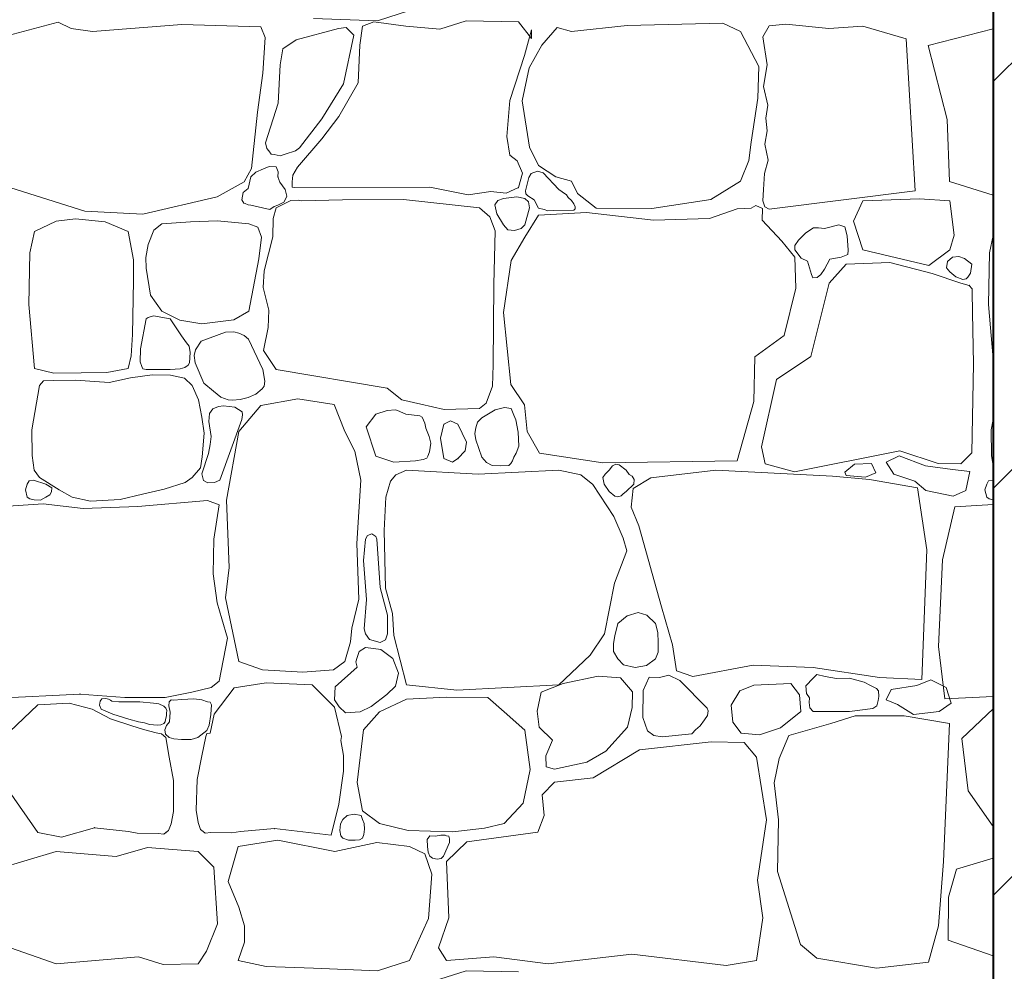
# Model space of a CAD drawing. Header units: millimetres. Extents: x 16408 to 39505, y -6861 to 26364.
# Tile 26 of 85: x 25248 to 26171, y -4457 to -3564. Entities that reach past the tile are written whole.
import ezdxf

# ---------------------------------------------------------------- set-up
doc = ezdxf.new("R2010")
doc.units = ezdxf.units.MM
doc.header["$MEASUREMENT"] = 0
doc.linetypes.add('Wipeout_Contour', pattern=[1000, 0, -1000])
doc.layers.add('_elementy3d', color=7, linetype='Continuous')
doc.layers.add('inw_schody zewnętrzne', color=7, linetype='Continuous')
doc.layers.add('_elementy3d_Nr_pióra__102', color=7, linetype='Continuous', lineweight=5, true_color=0xcccccc)
for name, color, linetype, lineweight in [('_elementy3d_Nr_pióra__2', 8, 'Continuous', 5), ('inw_schody zewnętrzne_Nr_pióra__1', 7, 'Continuous', 13), ('inw_schody zewnętrzne_Nr_pióra__27', 7, 'Continuous', 40)]:
    doc.layers.add(name, color=color, linetype=linetype, lineweight=lineweight)

# ---------------------------------------------------------------- blocks, each defined once
blk = doc.blocks.new('*X2')
at = {"layer": '_elementy3d_Nr_pióra__102', "color": 254, "linetype": 'Continuous', "lineweight": 5, "true_color": 0xcccccc}
for p, q in [((25613.33, -3555.68), (25583.36, -3565.58)), ((25583.36, -3565.58), (25523.42, -3563.11)), ((25200, -3588.7), (25283.91, -3566.82)), ((25283.91, -3566.82), (25296.05, -3572.52)), ((25296.05, -3572.52), (25316.07, -3575.49)), ((25316.07, -3575.49), (25400.03, -3568.8)), ((25400.03, -3568.8), (25474.09, -3571.03)), ((25474.09, -3571.03), (25478.05, -3580.94)), ((25546.7, -3572.52), (25507.05, -3583.25)), ((25554.13, -3571.53), (25546.7, -3572.52)), ((25561.17, -3578.95), (25554.13, -3571.53)), ((25569.49, -3570.29), (25566.76, -3588.37)), ((25579.89, -3566.33), (25569.49, -3570.29)), ((25610.11, -3570.29), (25579.89, -3566.33)), ((25641.81, -3573.26), (25610.11, -3570.29)), ((25666.58, -3565.58), (25641.81, -3573.26)), ((25715.62, -3566.33), (25666.58, -3565.58)), ((25727.75, -3581.93), (25715.62, -3566.33)), ((25721.32, -3598.03), (25728, -3574.01)), ((25728, -3574.01), (25727.75, -3581.93)), ((25752.03, -3571.78), (25737.66, -3588.12)), ((25765.4, -3575.49), (25752.03, -3571.78)), ((25817.66, -3569.8), (25765.4, -3575.49)), ((25907.32, -3567.57), (25817.66, -3569.8)), ((25923.92, -3575.49), (25907.32, -3567.57)), ((25950.91, -3570.04), (25944.9, -3580.53)), ((25966.51, -3568.49), (25950.91, -3570.04)), ((26006.89, -3572.77), (25966.51, -3568.49)), ((26038.59, -3570.29), (26006.89, -3572.77)), ((26079.15, -3582.42), (26038.59, -3570.29)), ((26100, -3588.7), (26160.86, -3572.83)), ((25478.05, -3580.94), (25475.82, -3614.38)), ((25507.05, -3583.25), (25494.69, -3591.59)), ((25551.41, -3624.53), (25561.17, -3578.95)), ((25941.01, -3608.19), (25923.92, -3575.49)), ((25944.9, -3580.53), (25948.91, -3606.56)), ((26087.76, -3725.09), (26079.15, -3582.42)), ((25494.69, -3591.59), (25492.21, -3606.7)), ((25566.76, -3588.37), (25565.28, -3623.54)), ((25737.66, -3588.12), (25725.77, -3609.67)), ((26117.67, -3658.11), (26100, -3588.7)), ((25707.69, -3640.14), (25721.32, -3598.03)), ((25492.21, -3606.7), (25490.23, -3642.61)), ((25725.77, -3609.67), (25719.09, -3640.63)), ((25940.26, -3637.91), (25941.01, -3608.19)), ((25948.91, -3606.56), (25945.63, -3627.11)), ((25475.82, -3614.38), (25470.87, -3651.03)), ((25531.35, -3657.47), (25551.41, -3624.53)), ((25565.28, -3623.54), (25547.2, -3655.24)), ((25945.63, -3627.11), (25949.64, -3644.63)), ((25933.82, -3679.27), (25940.26, -3637.91)), ((25490.23, -3642.61), (25478.24, -3680.02)), ((25704.72, -3674.07), (25707.69, -3640.14)), ((25719.09, -3640.63), (25726.02, -3683.98)), ((25949.64, -3644.63), (25947.68, -3656.75)), ((25470.87, -3651.03), (25465.22, -3704.04)), ((25547.2, -3655.24), (25531.35, -3676.05)), ((25947.68, -3656.75), (25948.82, -3668.62)), ((25510.29, -3684.47), (25531.35, -3657.47)), ((26119.98, -3716.16), (26117.67, -3658.11)), ((25707.45, -3691.41), (25704.72, -3674.07)), ((25948.82, -3668.62), (25946.61, -3681.06)), ((25478.24, -3680.02), (25479.53, -3685.34)), ((25506.44, -3687.27), (25510.29, -3684.47)), ((25531.35, -3676.05), (25508.31, -3702.8)), ((25726.02, -3683.98), (25734.44, -3701.31)), ((25931.84, -3696.61), (25933.82, -3679.27)), ((25946.61, -3681.06), (25949.97, -3696.29)), ((25479.53, -3685.34), (25481.56, -3687.44)), ((25481.56, -3687.44), (25483.81, -3690.44)), ((25483.81, -3690.44), (25486.63, -3690.98)), ((25486.63, -3690.98), (25492.15, -3692.02)), ((25492.15, -3692.02), (25496.67, -3690.66)), ((25496.67, -3690.66), (25506.44, -3687.27)), ((25714.38, -3696.85), (25707.45, -3691.41)), ((25481.65, -3702.18), (25476.44, -3704.42)), ((25488.25, -3702.3), (25481.65, -3702.18)), ((25490.34, -3707.2), (25488.25, -3702.3)), ((25508.31, -3702.8), (25503.85, -3710.33)), ((25719.58, -3708.25), (25714.38, -3696.85)), ((25734.44, -3701.31), (25750.54, -3711.96)), ((25923.92, -3715.93), (25931.84, -3696.61)), ((25949.97, -3696.29), (25946.53, -3708.65)), ((25465.22, -3704.04), (25458.48, -3716.42)), ((25464.67, -3711.96), (25462.19, -3722.8)), ((25469.34, -3707.58), (25464.67, -3711.96)), ((25476.44, -3704.42), (25469.34, -3707.58)), ((25489.98, -3711.96), (25490.34, -3707.2)), ((25491.69, -3716.89), (25489.98, -3711.96)), ((25503.85, -3710.33), (25503.31, -3716.62)), ((25715.62, -3721.87), (25719.58, -3708.25)), ((25725.37, -3712.48), (25722.25, -3724.82)), ((25727.59, -3708.75), (25725.37, -3712.48)), ((25733.63, -3706.61), (25727.59, -3708.75)), ((25738.86, -3708.21), (25733.63, -3706.61)), ((25753.41, -3723.55), (25738.86, -3708.21)), ((25750.54, -3711.96), (25765.4, -3715.93)), ((25946.53, -3708.65), (25945.47, -3723.8)), ((25308.93, -3744.12), (25219.98, -3716.16)), ((25458.48, -3716.42), (25432.97, -3730.54)), ((25496.92, -3723.85), (25491.69, -3716.89)), ((25503.31, -3716.62), (25503.24, -3721.48)), ((25503.24, -3721.48), (25505.83, -3721.87)), ((25505.83, -3721.87), (25632.65, -3721.62)), ((25632.65, -3721.62), (25668.56, -3728.56)), ((25703.98, -3727.07), (25715.62, -3721.87)), ((25765.4, -3715.93), (25771.1, -3727.57)), ((25896.18, -3733.02), (25923.92, -3715.93)), ((26160.86, -3729.01), (26119.98, -3716.16)), ((25432.97, -3730.54), (25363.17, -3746.79)), ((25457.48, -3726.62), (25456.05, -3733.26)), ((25462.19, -3722.8), (25457.48, -3726.62)), ((25498.45, -3730.06), (25496.92, -3723.85)), ((25497.25, -3732.91), (25498.45, -3730.06)), ((25668.56, -3728.56), (25689.86, -3725.59)), ((25689.86, -3725.59), (25703.98, -3727.07)), ((25714.1, -3730.71), (25701.5, -3732.03)), ((25721.57, -3732.03), (25714.1, -3730.71)), ((25722.25, -3724.82), (25722.4, -3727.86)), ((25722.4, -3727.86), (25724.32, -3729.58)), ((25724.32, -3729.58), (25730.4, -3733.27)), ((25756.49, -3725.83), (25753.41, -3723.55)), ((25760.83, -3728.58), (25756.49, -3725.83)), ((25762.34, -3731.34), (25760.83, -3728.58)), ((25771.1, -3727.57), (25788.68, -3741.19)), ((25945.47, -3723.8), (25944.9, -3734.44)), ((25950.91, -3742.18), (26087.76, -3725.09)), ((25456.05, -3733.26), (25458.02, -3736.43)), ((25458.02, -3736.43), (25459.33, -3736.85)), ((25459.33, -3736.85), (25462, -3738.2)), ((25462, -3738.2), (25464.67, -3738.46)), ((25464.67, -3738.46), (25482.46, -3742.41)), ((25482.46, -3742.41), (25486.44, -3739.52)), ((25486.44, -3739.52), (25489.98, -3738.46)), ((25502.12, -3734.07), (25488.5, -3740.94)), ((25489.98, -3738.46), (25495.51, -3735.5)), ((25495.51, -3735.5), (25497.25, -3732.91)), ((25508.99, -3733.68), (25502.12, -3734.07)), ((25512.27, -3734.25), (25508.99, -3733.68)), ((25550.66, -3733.26), (25512.27, -3734.25)), ((25607.88, -3733.02), (25550.66, -3733.26)), ((25679.21, -3740.94), (25607.88, -3733.02)), ((25696.37, -3734.07), (25693.6, -3738.05)), ((25693.6, -3738.05), (25695.36, -3746.51)), ((25701.5, -3732.03), (25696.37, -3734.07)), ((25725.16, -3735.41), (25721.57, -3732.03)), ((25726.08, -3740.81), (25725.16, -3735.41)), ((25730.4, -3733.27), (25734.3, -3741.28)), ((25765.44, -3733.98), (25762.34, -3731.34)), ((25767.66, -3737.17), (25765.44, -3733.98)), ((25768.92, -3739.85), (25767.66, -3737.17)), ((25768.96, -3741.78), (25768.92, -3739.85)), ((25840.7, -3741.68), (25896.18, -3733.02)), ((25938.18, -3738.78), (25933.76, -3741.07)), ((25944.57, -3741.48), (25938.18, -3738.78)), ((25944.9, -3734.44), (25946.61, -3740.01)), ((25946.61, -3740.01), (25950.91, -3742.18)), ((26038.59, -3734.44), (26029.99, -3753.41)), ((26091.95, -3732.41), (26038.59, -3734.44)), ((26120.33, -3734.44), (26091.95, -3732.41)), ((26124.36, -3766.63), (26120.33, -3734.44)), ((25363.17, -3746.79), (25308.93, -3744.12)), ((25488.5, -3740.94), (25485.63, -3750.89)), ((25688.75, -3749.38), (25679.21, -3740.94)), ((25693.84, -3762.37), (25688.75, -3749.38)), ((25695.36, -3746.51), (25701.5, -3756.79)), ((25721.57, -3756.79), (25726.08, -3740.81)), ((25734.44, -3747.88), (25721.57, -3768.45)), ((25734.3, -3741.28), (25739.87, -3742.45)), ((25779.52, -3745.4), (25734.44, -3747.88)), ((25739.87, -3742.45), (25743.23, -3743.79)), ((25743.23, -3743.79), (25748.13, -3743.5)), ((25748.13, -3743.5), (25767.54, -3742.95)), ((25767.54, -3742.95), (25768.96, -3741.78)), ((25842.43, -3752.58), (25779.52, -3745.4)), ((25788.68, -3741.19), (25840.7, -3741.68)), ((25920.7, -3741.93), (25894.69, -3750.85)), ((25933.76, -3741.07), (25920.7, -3741.93)), ((25944.23, -3752.58), (25944.57, -3741.48)), ((25282, -3753.44), (25261.66, -3762.98)), ((25300.24, -3751.34), (25282, -3753.44)), ((25328.02, -3754.07), (25300.24, -3751.34)), ((25349.4, -3762.98), (25328.02, -3754.07)), ((25381.17, -3755.85), (25373.72, -3761.72)), ((25408.11, -3754.07), (25381.17, -3755.85)), ((25433.37, -3753.23), (25408.11, -3754.07)), ((25462.61, -3755.85), (25433.37, -3753.23)), ((25471.32, -3759.1), (25462.61, -3755.85)), ((25485.63, -3750.89), (25485.35, -3768.02)), ((25701.5, -3756.79), (25705.55, -3761.44)), ((25718.08, -3760.18), (25721.57, -3756.79)), ((25894.69, -3750.85), (25842.43, -3752.58)), ((25962.55, -3772.15), (25944.23, -3752.58)), ((26016.12, -3756.79), (26002.68, -3760.26)), ((26021.69, -3758.68), (26016.12, -3756.79)), ((26023.9, -3767.03), (26021.69, -3758.68)), ((26029.99, -3753.41), (26038.59, -3780.45)), ((25261.66, -3762.98), (25257.36, -3783.11)), ((25354.65, -3789.71), (25349.4, -3762.98)), ((25373.72, -3761.72), (25368.17, -3775.35)), ((25474.46, -3768.32), (25471.32, -3759.1)), ((25485.35, -3768.02), (25477.16, -3800.14)), ((25692.52, -3812.85), (25693.84, -3762.37)), ((25705.55, -3761.44), (25712.04, -3762.11)), ((25712.04, -3762.11), (25718.08, -3760.18)), ((25985.09, -3764.41), (25978.38, -3771.12)), ((25992.38, -3759.82), (25985.09, -3764.41)), ((25997.05, -3759.74), (25992.38, -3759.82)), ((26002.68, -3760.26), (25997.05, -3759.74)), ((26024.8, -3780.62), (26023.9, -3767.03)), ((26120.33, -3780.45), (26124.36, -3766.63)), ((26160.86, -3766.74), (26157.36, -3783.11)), ((25368.17, -3775.35), (25366.07, -3787.4)), ((25472.05, -3788.87), (25474.46, -3768.32)), ((25721.57, -3768.45), (25708.68, -3790.23)), ((25974.94, -3787.26), (25962.55, -3772.15)), ((25978.38, -3771.12), (25974.92, -3776.29)), ((25974.92, -3776.29), (25974.94, -3780.45)), ((25257.36, -3783.11), (25256.42, -3831.64)), ((25974.94, -3780.45), (25980.84, -3788.07)), ((26018.31, -3787.33), (26024.55, -3784.71)), ((26024.55, -3784.71), (26024.8, -3780.62)), ((26038.59, -3780.45), (26100.51, -3795.15)), ((26100.51, -3795.15), (26120.33, -3780.45)), ((26157.36, -3783.11), (26156.42, -3831.64)), ((25354.44, -3809.52), (25354.65, -3789.71)), ((25366.07, -3787.4), (25366.28, -3797.57)), ((25462.61, -3837.84), (25472.05, -3788.87)), ((25708.68, -3790.23), (25701.5, -3839.02)), ((25975.93, -3816.24), (25974.94, -3787.26)), ((25980.84, -3788.07), (25986.81, -3791.1)), ((25986.81, -3791.1), (25990.54, -3803.36)), ((26002.78, -3798.47), (26007.69, -3789.13)), ((26022.99, -3793.7), (26007.14, -3811.53)), ((26007.69, -3789.13), (26018.31, -3787.33)), ((26064.1, -3792.21), (26022.99, -3793.7)), ((26103.73, -3802.37), (26064.1, -3792.21)), ((26117.22, -3797.21), (26118.21, -3791.36)), ((26118.21, -3791.36), (26122.63, -3787.35)), ((26122.63, -3787.35), (26128.63, -3786.63)), ((26128.63, -3786.63), (26134.16, -3788.56)), ((26134.16, -3788.56), (26140.8, -3793.66)), ((26140.8, -3793.66), (26139.66, -3802.21)), ((25366.28, -3797.57), (25370.37, -3822.73)), ((25477.16, -3800.14), (25476.12, -3815.77)), ((25990.54, -3803.36), (25991.89, -3806.65)), ((25995.82, -3806.16), (25999.26, -3803.46)), ((25999.26, -3803.46), (26002.78, -3798.47)), ((26130.48, -3811.53), (26103.73, -3802.37)), ((26120.33, -3801), (26117.22, -3797.21)), ((26125.83, -3805.64), (26120.33, -3801)), ((26139.66, -3802.21), (26137.09, -3805.95)), ((25353.7, -3859.74), (25354.44, -3809.52)), ((25691.77, -3888.18), (25692.52, -3812.85)), ((26007.14, -3811.53), (25989.8, -3880.38)), ((25991.89, -3806.65), (25995.82, -3806.16)), ((26132.5, -3808.03), (26125.83, -3805.64)), ((26138.52, -3813.77), (26130.48, -3811.53)), ((26135.51, -3807.67), (26132.5, -3808.03)), ((26137.09, -3805.95), (26135.51, -3807.67)), ((26141.06, -3816.8), (26138.52, -3813.77)), ((25370.37, -3822.73), (25381.17, -3837.84)), ((25476.12, -3815.77), (25481.56, -3836.79)), ((25964.78, -3860.57), (25975.93, -3816.24)), ((26141.13, -3819.21), (26141.06, -3816.8)), ((26141.38, -3839.52), (26141.13, -3819.21)), ((25256.42, -3831.64), (25261.66, -3891.81)), ((26156.42, -3831.64), (26160.86, -3882.59)), ((25381.17, -3837.84), (25398.04, -3846.42)), ((25448.57, -3846.11), (25462.61, -3837.84)), ((25481.56, -3836.79), (25480.73, -3853.15)), ((25701.5, -3839.02), (25708.44, -3906.64)), ((26142.37, -3887.32), (26141.38, -3839.52)), ((25366.28, -3844.97), (25360.96, -3873.36)), ((25368.16, -3843.72), (25366.28, -3844.97)), ((25373.28, -3842.29), (25368.16, -3843.72)), ((25388.91, -3844.97), (25373.28, -3842.29)), ((25399.53, -3861.04), (25388.91, -3844.97)), ((25398.04, -3846.42), (25418.49, -3849.67)), ((25418.49, -3849.67), (25448.57, -3846.11)), ((25352.23, -3879.76), (25353.7, -3859.74)), ((25440.94, -3857.6), (25417.91, -3866.02)), ((25448.52, -3857.27), (25440.94, -3857.6)), ((25453.31, -3858.44), (25448.52, -3857.27)), ((25458.36, -3860.65), (25453.31, -3858.44)), ((25480.73, -3853.15), (25476.36, -3874.69)), ((25404.13, -3867.46), (25399.53, -3861.04)), ((25406.87, -3870.63), (25404.13, -3867.46)), ((25417.91, -3866.02), (25412.58, -3874.1)), ((25462.49, -3864.04), (25458.36, -3860.65)), ((25475.99, -3892.64), (25462.49, -3864.04)), ((25937.29, -3880.88), (25964.78, -3860.57)), ((25360.96, -3873.36), (25360.82, -3885.51)), ((25407.78, -3876.62), (25406.87, -3870.63)), ((25407, -3886.42), (25407.78, -3876.62)), ((25412.58, -3874.1), (25411.38, -3879.54)), ((25476.36, -3874.69), (25488.5, -3892.52)), ((25349.4, -3891.81), (25352.23, -3879.76)), ((25360.82, -3885.51), (25362.34, -3889.72)), ((25405.78, -3888.42), (25407, -3886.42)), ((25411.38, -3879.54), (25412.34, -3886.21)), ((25412.34, -3886.21), (25420.63, -3905.4)), ((25691.3, -3908.34), (25691.77, -3888.18)), ((25936.3, -3922.74), (25937.29, -3880.88)), ((25989.8, -3880.38), (25957.6, -3901.93)), ((26140.88, -3970.79), (26142.37, -3887.32)), ((25261.66, -3891.81), (25279.9, -3895.9)), ((25279.9, -3895.9), (25305.38, -3895.59)), ((25305.38, -3895.59), (25329.49, -3895.48)), ((25329.49, -3895.48), (25349.4, -3891.81)), ((25362.34, -3889.72), (25363.34, -3892.11)), ((25363.34, -3892.11), (25366.28, -3892.64)), ((25366.28, -3892.64), (25388.91, -3892.64)), ((25388.91, -3892.64), (25398.23, -3891.85)), ((25398.23, -3891.85), (25402.57, -3890.76)), ((25402.57, -3890.76), (25405.78, -3888.42)), ((25477.75, -3903.54), (25475.99, -3892.64)), ((25488.5, -3892.52), (25592.51, -3910.22)), ((25270.15, -3903.34), (25266.38, -3907.54)), ((25279.17, -3903.03), (25270.15, -3903.34)), ((25300.03, -3902.72), (25279.17, -3903.03)), ((25331.79, -3904.71), (25300.03, -3902.72)), ((25351.81, -3900.3), (25331.79, -3904.71)), ((25372.15, -3897.47), (25351.81, -3900.3)), ((25389.24, -3897.79), (25372.15, -3897.47)), ((25402.45, -3900.72), (25389.24, -3897.79)), ((25409.58, -3907.54), (25402.45, -3900.72)), ((25420.63, -3905.4), (25429.45, -3913.02)), ((25477.11, -3908.23), (25477.75, -3903.54)), ((25708.44, -3906.64), (25721.32, -3925.71)), ((25957.6, -3901.93), (25943.48, -3965.09)), ((25266.38, -3907.54), (25259.15, -3949.36)), ((25415.45, -3921.17), (25409.58, -3907.54)), ((25429.45, -3913.02), (25436.38, -3918.42)), ((25462.23, -3918.88), (25469.37, -3915.76)), ((25469.37, -3915.76), (25475.37, -3910.85)), ((25475.37, -3910.85), (25477.11, -3908.23)), ((25592.51, -3910.22), (25606.26, -3921.14)), ((25685.27, -3924.06), (25691.3, -3908.34)), ((25418.8, -3937.2), (25415.45, -3921.17)), ((25436.38, -3918.42), (25443.19, -3920.94)), ((25443.19, -3920.94), (25447.38, -3921.25)), ((25447.38, -3921.25), (25454.63, -3920.69)), ((25454.63, -3920.69), (25462.23, -3918.88)), ((25508.56, -3920.01), (25473.88, -3926.45)), ((25542.74, -3925.46), (25508.56, -3920.01)), ((25606.26, -3921.14), (25624.06, -3925.29)), ((25679.21, -3929.18), (25685.27, -3924.06)), ((25920.7, -3978.22), (25936.3, -3922.74)), ((25425.92, -3933.9), (25425.24, -3941.56)), ((25429, -3929.58), (25425.92, -3933.9)), ((25434.31, -3927.44), (25429, -3929.58)), ((25439.05, -3926.82), (25434.31, -3927.44)), ((25449.63, -3927.96), (25439.05, -3926.82)), ((25456.4, -3932.44), (25449.63, -3927.96)), ((25473.88, -3926.45), (25453.33, -3950.73)), ((25456.66, -3935.26), (25456.4, -3932.44)), ((25552.89, -3950.73), (25542.74, -3925.46)), ((25592.45, -3931), (25581.87, -3934.63)), ((25600.45, -3930.42), (25592.45, -3931)), ((25602.17, -3931.2), (25600.45, -3930.42)), ((25610.11, -3934.63), (25602.17, -3931.2)), ((25624.06, -3925.29), (25646.09, -3930.28)), ((25646.09, -3930.28), (25679.21, -3929.18)), ((25693.94, -3930.38), (25681.19, -3937.85)), ((25702.65, -3928.42), (25693.94, -3930.38)), ((25708.88, -3929.28), (25702.65, -3928.42)), ((25711.41, -3935.37), (25708.88, -3929.28)), ((25721.32, -3925.71), (25723.79, -3950.73)), ((25420.69, -3952.4), (25418.8, -3937.2)), ((25425.24, -3941.56), (25427.53, -3955.58)), ((25435.49, -3996.55), (25456.26, -3939.5)), ((25456.26, -3939.5), (25456.66, -3935.26)), ((25581.87, -3934.63), (25572.71, -3946.27)), ((25623.04, -3936.13), (25610.11, -3934.63)), ((25625.46, -3937.35), (25623.04, -3936.13)), ((25627.83, -3942.83), (25625.46, -3937.35)), ((25628.68, -3947.51), (25627.83, -3942.83)), ((25651.86, -3940.8), (25645.77, -3944.04)), ((25658.9, -3944.04), (25651.86, -3940.8)), ((25677.14, -3942.11), (25675.56, -3947.47)), ((25681.19, -3937.85), (25677.14, -3942.11)), ((25713.19, -3940), (25711.41, -3935.37)), ((25715.29, -3951.3), (25713.19, -3940)), ((26160.86, -3939.46), (26159.15, -3949.36)), ((25259.15, -3949.36), (25259.46, -3973.16)), ((25419.11, -3974.52), (25420.69, -3952.4)), ((25453.33, -3950.73), (25441.69, -4015.12)), ((25562.06, -3969.3), (25552.89, -3950.73)), ((25572.71, -3946.27), (25581.87, -3974.01)), ((25631.8, -3955.61), (25628.68, -3947.51)), ((25645.77, -3944.04), (25642.55, -3957.17)), ((25666.83, -3960.88), (25658.9, -3944.04)), ((25675.56, -3947.47), (25674.79, -3952.74)), ((25674.79, -3952.74), (25675.74, -3958.65)), ((25715.87, -3964.61), (25715.29, -3951.3)), ((25723.79, -3950.73), (25735.43, -3971.04)), ((26159.15, -3949.36), (26159.46, -3973.16)), ((25427.53, -3955.58), (25426.39, -3963.03)), ((25633.39, -3961.62), (25631.8, -3955.61)), ((25632.09, -3970.02), (25633.39, -3961.62)), ((25642.55, -3957.17), (25645.77, -3976.24)), ((25665.59, -3968.81), (25666.83, -3960.88)), ((25675.74, -3958.65), (25681.19, -3975)), ((25426.39, -3963.03), (25424.82, -3971.58)), ((25567.75, -3996.55), (25562.06, -3969.3)), ((25630.66, -3974.01), (25632.09, -3970.02)), ((25658.9, -3976.24), (25665.59, -3968.81)), ((25711.41, -3975), (25713.62, -3971.17)), ((25713.62, -3971.17), (25715.87, -3964.61)), ((25735.43, -3971.04), (25794.63, -3980.2)), ((25943.48, -3965.09), (25947.2, -3981.19)), ((25974.44, -3988.62), (26073.51, -3968.81)), ((26073.51, -3968.81), (26109.18, -3980.69)), ((26130.48, -3981.19), (26140.88, -3970.79)), ((25259.46, -3973.16), (25261.45, -3987.1)), ((25417.54, -3985.01), (25419.11, -3974.52)), ((25424.82, -3971.58), (25418.69, -3990.43)), ((25581.87, -3974.01), (25598.71, -3979.7)), ((25598.71, -3979.7), (25619.02, -3978.47)), ((25619.02, -3978.47), (25626.15, -3977.2)), ((25626.15, -3977.2), (25629.65, -3975.86)), ((25629.65, -3975.86), (25630.66, -3974.01)), ((25645.77, -3976.24), (25653.62, -3979.51)), ((25653.62, -3979.51), (25658.9, -3976.24)), ((25681.19, -3975), (25685.8, -3979.98)), ((25685.8, -3979.98), (25691.07, -3982.8)), ((25708.4, -3980.7), (25710.17, -3978.3)), ((25710.17, -3978.3), (25711.41, -3975)), ((25794.63, -3980.2), (25920.7, -3978.22)), ((26072.61, -3973.54), (26060.54, -3979.72)), ((26060.54, -3979.72), (26067.6, -3990.91)), ((26097.34, -3982.96), (26072.61, -3973.54)), ((26159.46, -3973.16), (26160.86, -3982.95)), ((25261.45, -3987.1), (25266.38, -3994.02)), ((25409.58, -3994.02), (25417.54, -3985.01)), ((25610.6, -3987.13), (25600.7, -3991.59)), ((25677.97, -3990.85), (25610.6, -3987.13)), ((25753.41, -3987.13), (25677.97, -3990.85)), ((25691.07, -3982.8), (25698.49, -3982.9)), ((25698.49, -3982.9), (25706.72, -3982.71)), ((25706.72, -3982.71), (25708.4, -3980.7)), ((25774.07, -3991.59), (25753.41, -3987.13)), ((25800.57, -3987.13), (25796.97, -3990.8)), ((25803.9, -3982.89), (25800.57, -3987.13)), ((25807.05, -3981.54), (25803.9, -3982.89)), ((25810.23, -3982.18), (25807.05, -3981.54)), ((25816.67, -3987.13), (25810.23, -3982.18)), ((25819.43, -3991.05), (25816.67, -3987.13)), ((25900.88, -3987.13), (25839.71, -3994.32)), ((26010.11, -3992.58), (25900.88, -3987.13)), ((25947.2, -3981.19), (25974.44, -3988.62)), ((26021.68, -3988.85), (26030.81, -3981.49)), ((26023.15, -3992.09), (26021.68, -3988.85)), ((26030.81, -3981.49), (26046.7, -3980.9)), ((26050.83, -3989.73), (26041.11, -3993.56)), ((26046.7, -3980.9), (26050.83, -3989.73)), ((26122.65, -3986.49), (26097.34, -3982.96)), ((26109.18, -3980.69), (26130.48, -3981.19)), ((26139.14, -3988.26), (26122.65, -3986.49)), ((26135.31, -4006.22), (26139.14, -3988.26)), ((25256.56, -3997.1), (25254.87, -4000.14)), ((25260.63, -3996.43), (25256.56, -3997.1)), ((25272.28, -4000.14), (25260.63, -3996.43)), ((25266.38, -3994.02), (25284.72, -4005.55)), ((25383.47, -4005.03), (25402.97, -3998.74)), ((25402.97, -3998.74), (25409.58, -3994.02)), ((25418.69, -3990.43), (25420.08, -3996.8)), ((25420.08, -3996.8), (25424.35, -3999.1)), ((25424.35, -3999.1), (25430.5, -3998.78)), ((25430.5, -3998.78), (25435.49, -3996.55)), ((25564.04, -4055.74), (25567.75, -3996.55)), ((25595.49, -3997.54), (25591.28, -4012.4)), ((25600.7, -3991.59), (25595.49, -3997.54)), ((25785.46, -4000.51), (25774.07, -3991.59)), ((25796.97, -3990.8), (25794.88, -3994.07)), ((25794.88, -3994.07), (25795.99, -4000.31)), ((25822.37, -3992.58), (25819.43, -3991.05)), ((25824.27, -3995.76), (25822.37, -3992.58)), ((25839.71, -3994.32), (25823.11, -4004.22)), ((25823.73, -4000.06), (25824.27, -3995.76)), ((26045.03, -3995.8), (26010.11, -3992.58)), ((26041.11, -3993.56), (26023.15, -3992.09)), ((26089.81, -4003.68), (26045.03, -3995.8)), ((26067.6, -3990.91), (26087.33, -3997.39)), ((26087.33, -3997.39), (26097.63, -4006.22)), ((26156.56, -3997.1), (26154.87, -4000.14)), ((26160.63, -3996.43), (26156.56, -3997.1)), ((26160.86, -3996.51), (26160.63, -3996.43)), ((25254.87, -4000.14), (25253.23, -4005.66)), ((25253.23, -4005.66), (25254.87, -4012.26)), ((25277.92, -4003.77), (25272.28, -4000.14)), ((25275.98, -4010.15), (25277.62, -4007.42)), ((25277.62, -4007.42), (25277.92, -4003.77)), ((25284.72, -4005.55), (25296.99, -4012.26)), ((25362.93, -4009.54), (25383.47, -4005.03)), ((25805.03, -4030.48), (25785.46, -4000.51)), ((25795.99, -4000.31), (25800.57, -4006.95)), ((25800.57, -4006.95), (25806.15, -4011.36)), ((25813.98, -4009.2), (25816.67, -4006.95)), ((25816.67, -4006.95), (25823.73, -4000.06)), ((25823.11, -4004.22), (25821.38, -4021.81)), ((26098.77, -4061.94), (26089.81, -4003.68)), ((26097.63, -4006.22), (26123.54, -4011.52)), ((26123.54, -4011.52), (26135.31, -4006.22)), ((26154.87, -4000.14), (26153.23, -4005.66)), ((26153.23, -4005.66), (26154.87, -4012.26)), ((25254.87, -4012.26), (25257.29, -4014.03)), ((25257.29, -4014.03), (25261.3, -4014.94)), ((25261.3, -4014.94), (25267.24, -4015.24)), ((25267.24, -4015.24), (25272.28, -4012.26)), ((25272.28, -4012.26), (25275.98, -4010.15)), ((25296.99, -4012.26), (25314.08, -4016.24)), ((25314.08, -4016.24), (25341.96, -4014.67)), ((25341.96, -4014.67), (25362.93, -4009.54)), ((25423.95, -4015.63), (25358.75, -4021.29)), ((25434.87, -4019.71), (25423.95, -4015.63)), ((25441.69, -4015.12), (25444.16, -4078.28)), ((25591.28, -4012.4), (25589.55, -4043.61)), ((25806.15, -4011.36), (25809, -4012.2)), ((25809, -4012.2), (25811.94, -4011.31)), ((25811.94, -4011.31), (25813.98, -4009.2)), ((26154.87, -4012.26), (26157.29, -4014.03)), ((26157.29, -4014.03), (26160.86, -4014.84)), ((25269.88, -4018.79), (25225.08, -4021.54)), ((25307.23, -4022.96), (25269.88, -4018.79)), ((25358.75, -4021.29), (25307.23, -4022.96)), ((25429.79, -4051.81), (25434.87, -4019.71)), ((25821.38, -4021.81), (25828.41, -4039.38)), ((26125.08, -4021.54), (26113.43, -4071.27)), ((26160.86, -4019.35), (26125.08, -4021.54)), ((25813.7, -4050.79), (25805.03, -4030.48)), ((25589.55, -4043.61), (25590.79, -4097.85)), ((25828.41, -4039.38), (25849.86, -4115.18)), ((25429.29, -4084.32), (25429.79, -4051.81)), ((25572.24, -4051.81), (25570.39, -4071.94)), ((25574.1, -4048.29), (25572.24, -4051.81)), ((25578.04, -4046.86), (25574.1, -4048.29)), ((25581.82, -4049.37), (25578.04, -4046.86)), ((25582.86, -4051.81), (25581.82, -4049.37)), ((25586.04, -4097.2), (25582.86, -4051.81)), ((25817.17, -4062.68), (25813.7, -4050.79)), ((25566.02, -4108.25), (25564.04, -4055.74)), ((25805.77, -4093.14), (25817.17, -4062.68)), ((26094.08, -4183.54), (26098.77, -4061.94)), ((25570.39, -4071.94), (25573.13, -4108.46)), ((26113.43, -4071.27), (26109.54, -4152.69)), ((25444.16, -4078.28), (25440.7, -4106.76)), ((25433.12, -4111.5), (25429.29, -4084.32)), ((25592.84, -4123.26), (25586.04, -4097.2)), ((25590.79, -4097.85), (25597.48, -4121.62)), ((25796.36, -4140.7), (25805.77, -4093.14)), ((25440.7, -4106.76), (25453.33, -4166.7)), ((25559.33, -4135.25), (25566.02, -4108.25)), ((25573.13, -4108.46), (25570.96, -4136.06)), ((25437.29, -4126.68), (25433.12, -4111.5)), ((25849.86, -4115.18), (25860.26, -4150.85)), ((25442.63, -4144.69), (25437.29, -4126.68)), ((25592.67, -4140.7), (25592.84, -4123.26)), ((25597.48, -4121.62), (25598.71, -4142.18)), ((25817.64, -4123.69), (25808.87, -4130.85)), ((25827.86, -4120.76), (25817.64, -4123.69)), ((25836.11, -4123.25), (25827.86, -4120.76)), ((25844.09, -4130.85), (25836.11, -4123.25)), ((25558.09, -4148.13), (25559.33, -4135.25)), ((25570.96, -4136.06), (25572.24, -4140.7)), ((25808.87, -4130.85), (25806.08, -4142.54)), ((25846.41, -4139.45), (25844.09, -4130.85)), ((25434.87, -4185.04), (25442.63, -4144.69)), ((25572.24, -4140.7), (25575.93, -4145.83)), ((25575.93, -4145.83), (25585.87, -4148.92)), ((25585.87, -4148.92), (25590.96, -4146.29)), ((25590.96, -4146.29), (25592.67, -4140.7)), ((25598.71, -4142.18), (25610.6, -4188.5)), ((25782.99, -4160.76), (25796.36, -4140.7)), ((25806.08, -4142.54), (25804.9, -4149.79)), ((25846.67, -4148.83), (25846.41, -4139.45)), ((25552.89, -4166.7), (25558.09, -4148.13)), ((25572.24, -4153.42), (25566.19, -4157.36)), ((25579.64, -4154.32), (25572.24, -4153.42)), ((25586.64, -4155.43), (25579.64, -4154.32)), ((25597.65, -4163.73), (25586.64, -4155.43)), ((25804.9, -4149.79), (25804.81, -4157.25)), ((25846.71, -4157.82), (25846.67, -4148.83)), ((25860.26, -4150.85), (25863.73, -4175.37)), ((26109.54, -4152.69), (26115.51, -4201.71)), ((25564.36, -4162.77), (25562.98, -4166.98)), ((25566.19, -4157.36), (25564.36, -4162.77)), ((25603.05, -4177.72), (25597.65, -4163.73)), ((25753.41, -4188.5), (25782.99, -4160.76)), ((25804.81, -4157.25), (25808.87, -4163.98)), ((25808.87, -4163.98), (25814.11, -4169.61)), ((25835.89, -4170.3), (25844.09, -4163.98)), ((25844.09, -4163.98), (25846.71, -4157.82)), ((25453.33, -4166.7), (25475.62, -4174.38)), ((25475.62, -4174.38), (25513.26, -4176.61)), ((25513.26, -4176.61), (25542, -4174.38)), ((25542, -4174.38), (25552.89, -4166.7)), ((25564.36, -4171.93), (25543.61, -4190.35)), ((25562.98, -4166.98), (25564.36, -4171.93)), ((25814.11, -4169.61), (25825.24, -4172.35)), ((25825.24, -4172.35), (25835.89, -4170.3)), ((25879.33, -4180.57), (25935.81, -4170.17)), ((25935.81, -4170.17), (25992.03, -4172.15)), ((25992.03, -4172.15), (26054.2, -4181.56)), ((25600.2, -4189.81), (25603.05, -4177.72)), ((25790.42, -4180.32), (25757.48, -4187.26)), ((25811.47, -4182.06), (25790.42, -4180.32)), ((25822.62, -4194.94), (25811.47, -4182.06)), ((25838.24, -4181.3), (25832.66, -4193.7)), ((25847.93, -4181.65), (25838.24, -4181.3)), ((25856.58, -4179.43), (25847.93, -4181.65)), ((25866.95, -4184.53), (25856.58, -4179.43)), ((25863.73, -4175.37), (25879.33, -4180.57)), ((25992.03, -4182.31), (25985.1, -4189.46)), ((25995.57, -4178.93), (25992.03, -4182.31)), ((26003.4, -4180.75), (25995.57, -4178.93)), ((26014.09, -4182.52), (26003.4, -4180.75)), ((26026.21, -4182.31), (26014.09, -4182.52)), ((26039.93, -4185.93), (26026.21, -4182.31)), ((26054.2, -4181.56), (26094.08, -4183.54)), ((25409.11, -4195.38), (25427.29, -4191.04)), ((25427.29, -4191.04), (25434.87, -4185.04)), ((25430.2, -4215.92), (25449.12, -4191.22)), ((25449.12, -4191.22), (25479.09, -4186.52)), ((25479.09, -4186.52), (25522.18, -4188.5)), ((25522.18, -4188.5), (25543.16, -4209.53)), ((25543.61, -4190.35), (25543, -4202.55)), ((25592.23, -4197.6), (25600.2, -4189.81)), ((25610.6, -4188.5), (25657.91, -4193.45)), ((25657.91, -4193.45), (25753.41, -4188.5)), ((25757.48, -4187.26), (25736.92, -4195.43)), ((25892.71, -4210.29), (25866.95, -4184.53)), ((25936.3, -4188.74), (25923.42, -4194.19)), ((25970.98, -4187.26), (25936.3, -4188.74)), ((25979.15, -4197.91), (25970.98, -4187.26)), ((25985.1, -4189.46), (25985.71, -4196.57)), ((26045.82, -4189.18), (26039.93, -4185.93)), ((26051.39, -4191.94), (26045.82, -4189.18)), ((26053.48, -4194.25), (26051.39, -4191.94)), ((26060.56, -4202.56), (26065.26, -4192.81)), ((26065.26, -4192.81), (26089.45, -4189.2)), ((26089.45, -4189.2), (26102.45, -4183.78)), ((26102.45, -4183.78), (26116.89, -4191.01)), ((26116.89, -4191.01), (26121.59, -4205.81)), ((25215.51, -4201.71), (25304.23, -4197.21)), ((25304.23, -4197.21), (25346.38, -4200.38)), ((25324.98, -4201.72), (25323.24, -4203.75)), ((25328.59, -4201.39), (25324.98, -4201.72)), ((25331.17, -4201.89), (25328.59, -4201.39)), ((25333.12, -4202.8), (25331.17, -4201.89)), ((25346.38, -4200.38), (25384.1, -4200.38)), ((25384.1, -4200.38), (25409.11, -4195.38)), ((25411.19, -4201.78), (25400.03, -4202.31)), ((25418.5, -4202.49), (25411.19, -4201.78)), ((25577.56, -4208.88), (25592.23, -4197.6)), ((25610.6, -4202.12), (25585.34, -4213.76)), ((25648.25, -4200.14), (25610.6, -4202.12)), ((25686.89, -4200.39), (25648.25, -4200.14)), ((25702.24, -4213.76), (25686.89, -4200.39)), ((25736.92, -4195.43), (25733.19, -4213.37)), ((25822.37, -4209.8), (25822.62, -4194.94)), ((25832.66, -4193.7), (25832.28, -4219.21)), ((25923.42, -4194.19), (25915.11, -4207.59)), ((25980.52, -4213.49), (25979.15, -4197.91)), ((25985.71, -4196.57), (25988.58, -4200.75)), ((25988.58, -4200.75), (25988.46, -4205.11)), ((26053.04, -4203.34), (26053.54, -4199.38)), ((26053.54, -4199.38), (26053.48, -4194.25)), ((26115.51, -4201.71), (26160.86, -4199.41)), ((25264.91, -4207.19), (25231.63, -4238.88)), ((25294.07, -4205.59), (25264.91, -4207.19)), ((25315.86, -4211.47), (25294.07, -4205.59)), ((25323.24, -4203.75), (25322.59, -4207.68)), ((25322.59, -4207.68), (25324.28, -4211.47)), ((25334.18, -4203.98), (25333.12, -4202.8)), ((25340.64, -4204.51), (25334.18, -4203.98)), ((25360.53, -4204.44), (25340.64, -4204.51)), ((25373.3, -4205.61), (25360.53, -4204.44)), ((25378.35, -4206.43), (25373.3, -4205.61)), ((25382.91, -4208.61), (25378.35, -4206.43)), ((25384.75, -4210.27), (25382.91, -4208.61)), ((25385.87, -4212.49), (25384.75, -4210.27)), ((25387.99, -4204.44), (25387.75, -4208.2)), ((25387.75, -4208.2), (25388.91, -4214.28)), ((25389.83, -4202.65), (25387.99, -4204.44)), ((25392.06, -4202.86), (25389.83, -4202.65)), ((25400.03, -4202.31), (25392.06, -4202.86)), ((25423.97, -4204.44), (25418.5, -4202.49)), ((25426.39, -4204.76), (25423.97, -4204.44)), ((25427.6, -4207.44), (25426.39, -4204.76)), ((25427.2, -4216.43), (25427.6, -4207.44)), ((25543, -4202.55), (25547.31, -4209.15)), ((25543.16, -4209.53), (25549.57, -4236.92)), ((25547.31, -4209.15), (25553.27, -4214.84)), ((25567.01, -4213.76), (25577.56, -4208.88)), ((25818.06, -4228.2), (25822.37, -4209.8)), ((25893.68, -4212.9), (25892.71, -4210.29)), ((25915.11, -4207.59), (25916.73, -4223.67)), ((25988.46, -4205.11), (25989.02, -4210.18)), ((25989.02, -4210.18), (25992.03, -4213.51)), ((26026.21, -4213.51), (26047.97, -4210.84)), ((26047.97, -4210.84), (26051.88, -4208.19)), ((26051.88, -4208.19), (26053.04, -4203.34)), ((26071.04, -4206.89), (26060.56, -4202.56)), ((26086.2, -4216.28), (26071.04, -4206.89)), ((26121.59, -4205.81), (26110.39, -4213.39)), ((26160.86, -4211.04), (26131.63, -4238.88)), ((25333, -4220.3), (25315.86, -4211.47)), ((25324.28, -4211.47), (25335.04, -4215.96)), ((25353, -4227.13), (25333, -4220.3)), ((25335.04, -4215.96), (25350.07, -4220.81)), ((25384.69, -4221.03), (25385.36, -4217.65)), ((25385.36, -4217.65), (25385.61, -4215.03)), ((25385.61, -4215.03), (25385.87, -4212.49)), ((25388.91, -4214.28), (25388.28, -4223.25)), ((25425.63, -4226.38), (25427.2, -4216.43)), ((25426.43, -4233.78), (25430.2, -4215.92)), ((25553.27, -4214.84), (25567.01, -4213.76)), ((25585.34, -4213.76), (25570.23, -4230.85)), ((25721.56, -4231.1), (25702.24, -4213.76)), ((25733.19, -4213.37), (25735.19, -4228.37)), ((25832.28, -4219.21), (25836.8, -4231.72)), ((25890.18, -4221.33), (25893.07, -4217.14)), ((25893.07, -4217.14), (25893.68, -4212.9)), ((25961.32, -4228.87), (25980.52, -4213.49)), ((25992.03, -4213.51), (26026.21, -4213.51)), ((26031.41, -4217.72), (26008.62, -4224.66)), ((26054.44, -4217.72), (26031.41, -4217.72)), ((26077.48, -4217.72), (26054.44, -4217.72)), ((26120.07, -4224.76), (26077.48, -4217.72)), ((26110.39, -4213.39), (26086.2, -4216.28)), ((25350.07, -4220.81), (25359.14, -4223.25)), ((25363.98, -4230.49), (25353, -4227.13)), ((25359.14, -4223.25), (25364.84, -4224.24)), ((25364.84, -4224.24), (25369.42, -4225.75)), ((25369.42, -4225.75), (25376.91, -4226.42)), ((25376.91, -4226.42), (25380.34, -4226.14)), ((25380.34, -4226.14), (25382.91, -4224.88)), ((25382.91, -4224.88), (25384.18, -4223.3)), ((25385.38, -4226.67), (25383.81, -4230.64)), ((25384.18, -4223.3), (25384.69, -4221.03)), ((25388.28, -4223.25), (25385.38, -4226.67)), ((25423.18, -4231.35), (25425.63, -4226.38)), ((25735.19, -4228.37), (25747.57, -4240.51)), ((25797.6, -4250.91), (25818.06, -4228.2)), ((25881.81, -4230.6), (25886.04, -4226.87)), ((25886.04, -4226.87), (25890.18, -4221.33)), ((25916.73, -4223.67), (25924.66, -4233.82)), ((25941.75, -4235.56), (25961.32, -4228.87)), ((26008.62, -4224.66), (25984.6, -4231.59)), ((26114.39, -4354.4), (26120.07, -4224.76)), ((25375.86, -4233.63), (25363.98, -4230.49)), ((25380.93, -4234.62), (25375.86, -4233.63)), ((25384.91, -4237.87), (25380.93, -4234.62)), ((25383.81, -4230.64), (25384.62, -4234.9)), ((25384.62, -4234.9), (25387.99, -4237.87)), ((25387.99, -4256.29), (25384.91, -4237.87)), ((25387.99, -4237.87), (25392.43, -4239.16)), ((25408.69, -4239.74), (25414.79, -4237.87)), ((25414.79, -4237.87), (25423.18, -4231.35)), ((25418.78, -4255.25), (25422.36, -4236.92)), ((25422.36, -4236.92), (25423.44, -4234.08)), ((25423.44, -4234.08), (25426.43, -4233.78)), ((25549.57, -4236.92), (25549.06, -4240.69)), ((25570.23, -4230.85), (25564.29, -4280.14)), ((25726.76, -4268), (25721.56, -4231.1)), ((25836.8, -4231.72), (25842.52, -4235.91)), ((25842.52, -4235.91), (25850.36, -4237.29)), ((25850.36, -4237.29), (25878.14, -4234.64)), ((25878.14, -4234.64), (25881.91, -4230.42)), ((25924.66, -4233.82), (25941.75, -4235.56)), ((25969.22, -4236.22), (25960.15, -4257.73)), ((25984.6, -4231.59), (25969.22, -4236.22)), ((26131.63, -4238.88), (26137.52, -4287.94)), ((25392.43, -4239.16), (25399.45, -4239.87)), ((25399.45, -4239.87), (25408.69, -4239.74)), ((25549.06, -4240.69), (25551.47, -4254.8)), ((25747.57, -4240.51), (25741.38, -4255.12)), ((25896.42, -4242), (25829.06, -4249.43)), ((25927.38, -4242.49), (25896.42, -4242)), ((25938.78, -4256.29), (25927.38, -4242.49)), ((25391.98, -4278.39), (25387.99, -4256.29)), ((25414.18, -4277.23), (25418.78, -4255.25)), ((25551.47, -4254.8), (25551.65, -4269.62)), ((25741.38, -4255.12), (25741.62, -4265.53)), ((25779.77, -4261.07), (25797.6, -4250.91)), ((25829.06, -4249.43), (25785.71, -4275.68)), ((25948.44, -4315.31), (25938.78, -4256.29)), ((25741.62, -4265.53), (25749.55, -4267.75)), ((25749.55, -4267.75), (25779.77, -4261.07)), ((25960.15, -4257.73), (25955.62, -4280.33)), ((25551.65, -4269.62), (25547.07, -4300.53)), ((25720.08, -4299.46), (25726.76, -4268)), ((25785.71, -4275.68), (25749.55, -4279.89)), ((25391.98, -4307.24), (25391.98, -4278.39)), ((25413.4, -4306.07), (25414.18, -4277.23)), ((25564.29, -4280.14), (25569.49, -4306.64)), ((25749.55, -4279.89), (25737.91, -4291.78)), ((25955.62, -4280.33), (25959.53, -4315.14)), ((25237.52, -4287.94), (25264.91, -4327.19)), ((25737.91, -4291.78), (25739.64, -4311.1)), ((26137.52, -4287.94), (26160.86, -4321.39)), ((25547.07, -4300.53), (25539.88, -4329.49)), ((25702.24, -4318.78), (25720.08, -4299.46)), ((25389.9, -4318.9), (25391.98, -4307.24)), ((25415.16, -4317.78), (25413.4, -4306.07)), ((25554.83, -4311.21), (25550.91, -4314.81)), ((25561.49, -4309.73), (25554.83, -4311.21)), ((25568.15, -4311.28), (25561.49, -4309.73)), ((25569.49, -4314.81), (25568.15, -4311.28)), ((25569.49, -4306.64), (25585.34, -4318.78)), ((25739.64, -4311.1), (25733.95, -4326.7)), ((25387.45, -4325.19), (25389.9, -4318.9)), ((25417.43, -4324.14), (25415.16, -4317.78)), ((25548.59, -4318.93), (25548.14, -4325.27)), ((25550.91, -4314.81), (25548.59, -4318.93)), ((25571.01, -4318.64), (25569.49, -4314.81)), ((25571.24, -4323.95), (25571.01, -4318.64)), ((25585.34, -4318.78), (25612.34, -4325.22)), ((25683.67, -4322.99), (25702.24, -4318.78)), ((25939.77, -4371.78), (25948.44, -4315.31)), ((25959.53, -4315.14), (25958.59, -4363.61)), ((25264.91, -4327.19), (25287.13, -4331.41)), ((25287.13, -4331.41), (25318.01, -4322.59)), ((25318.01, -4322.59), (25349.95, -4326.12)), ((25349.95, -4326.12), (25357.93, -4327.58)), ((25357.93, -4327.58), (25377.79, -4327.93)), ((25377.79, -4327.93), (25382.91, -4328.51)), ((25382.91, -4328.51), (25384.91, -4327.19)), ((25384.91, -4327.19), (25387.45, -4325.19)), ((25419.92, -4326.21), (25417.43, -4324.14)), ((25421.88, -4327.58), (25419.92, -4326.21)), ((25427.02, -4327.14), (25421.88, -4327.58)), ((25446.88, -4327.33), (25427.02, -4327.14)), ((25454.9, -4326.1), (25446.88, -4327.33)), ((25486.92, -4323.43), (25454.9, -4326.1)), ((25539.88, -4329.49), (25486.92, -4323.43)), ((25548.14, -4325.27), (25549.01, -4330.19)), ((25549.01, -4330.19), (25550.91, -4332.4)), ((25569.49, -4332.4), (25570.47, -4329.06)), ((25570.47, -4329.06), (25571.24, -4323.95)), ((25612.34, -4325.22), (25654.19, -4326.45)), ((25632.45, -4330.19), (25630.14, -4333.63)), ((25637.79, -4330.61), (25632.45, -4330.19)), ((25642.88, -4329.55), (25637.79, -4330.61)), ((25646.99, -4329.68), (25642.88, -4329.55)), ((25648.28, -4330.19), (25646.99, -4329.68)), ((25650.31, -4330.48), (25648.28, -4330.19)), ((25650.92, -4332.92), (25650.31, -4330.48)), ((25654.19, -4326.45), (25683.67, -4322.99)), ((25733.95, -4326.7), (25667.07, -4335.87)), ((25443.42, -4373.02), (25452.58, -4340.32)), ((25452.58, -4340.32), (25489.98, -4334.38)), ((25489.98, -4334.38), (25543.48, -4344.78)), ((25543.48, -4344.78), (25582.86, -4336.61)), ((25550.91, -4332.4), (25556.22, -4334.21)), ((25556.22, -4334.21), (25562.52, -4334.28)), ((25562.52, -4334.28), (25566.57, -4333.89)), ((25566.57, -4333.89), (25569.49, -4332.4)), ((25582.86, -4336.61), (25613.33, -4340.32)), ((25613.33, -4340.32), (25627.94, -4347.01)), ((25630.14, -4333.63), (25630.43, -4340.26)), ((25630.43, -4340.26), (25630.94, -4345.53)), ((25645.19, -4349.23), (25651.05, -4336.33)), ((25667.07, -4335.87), (25648.25, -4354.19)), ((25651.05, -4336.33), (25650.92, -4332.92)), ((25282.14, -4344.78), (25226.65, -4361.38)), ((25338.16, -4349.49), (25282.14, -4344.78)), ((25367.63, -4341.32), (25338.16, -4349.49)), ((25415.2, -4344.78), (25367.63, -4341.32)), ((25430.04, -4359.64), (25415.2, -4344.78)), ((25627.94, -4347.01), (25634.38, -4366.08)), ((25630.94, -4345.53), (25632.45, -4349.23)), ((25632.45, -4349.23), (25635.12, -4351.13)), ((25643, -4351.45), (25645.19, -4349.23)), ((25635.12, -4351.13), (25639.24, -4352)), ((25639.24, -4352), (25643, -4351.45)), ((25648.25, -4354.19), (25650.48, -4407.2)), ((26109.72, -4414.55), (26114.39, -4354.4)), ((26160.86, -4351.15), (26126.65, -4361.38)), ((25433.26, -4412.89), (25430.04, -4359.64)), ((25634.38, -4366.08), (25631.16, -4407.69)), ((25958.59, -4363.61), (25980.14, -4432.21)), ((26126.65, -4361.38), (26119.13, -4387.84)), ((25453.33, -4397.04), (25443.42, -4373.02)), ((25944.97, -4407.2), (25939.77, -4371.78)), ((26119.13, -4387.84), (26118.64, -4428.15)), ((25458.53, -4414.63), (25453.33, -4397.04)), ((25423.11, -4438.41), (25433.26, -4412.89)), ((25458.78, -4429.98), (25458.53, -4414.63)), ((25631.16, -4407.69), (25613.33, -4447.07)), ((25650.48, -4407.2), (25640.57, -4435.43)), ((25938.78, -4447.07), (25944.97, -4407.2)), ((26100.33, -4448.64), (26109.72, -4414.55)), ((25218.64, -4428.15), (25282.14, -4450.29)), ((25452.58, -4447.07), (25458.78, -4429.98)), ((25980.14, -4432.21), (25995.5, -4445.09)), ((26118.64, -4428.15), (26160.86, -4442.87)), ((25415.2, -4450.29), (25423.11, -4438.41)), ((25640.57, -4435.43), (25648.25, -4447.07)), ((25743.61, -4450.29), (25821.87, -4441.38)), ((25821.87, -4441.38), (25910.54, -4452.03)), ((25282.14, -4450.29), (25359.21, -4443.61)), ((25359.21, -4443.61), (25382.24, -4451.04)), ((25382.24, -4451.04), (25415.2, -4450.29)), ((25479.09, -4452.77), (25452.58, -4447.07)), ((25613.33, -4447.07), (25583.36, -4456.98)), ((25648.25, -4447.07), (25692.58, -4443.85)), ((25692.58, -4443.85), (25743.61, -4450.29)), ((25910.54, -4452.03), (25938.78, -4447.07)), ((25995.5, -4445.09), (26051.47, -4454.5)), ((26051.47, -4454.5), (26100.33, -4448.64)), ((25523.42, -4454.5), (25479.09, -4452.77)), ((25583.36, -4456.98), (25523.42, -4454.5)), ((25666.58, -4456.98), (25641.81, -4464.66)), ((25715.62, -4457.72), (25666.58, -4456.98))]:
    blk.add_line(p, q, dxfattribs=at)
for p in [(25489.98, -3711.96), (25715.62, -3721.87), (26138.52, -3813.77), (25645.77, -3944.04), (25658.9, -3976.24), (25816.67, -4006.95), (25304.23, -4197.21), (25318.01, -4322.59), (25384.91, -4327.19), (25384.91, -4327.19), (25419.92, -4326.21), (25419.92, -4326.21), (25486.92, -4323.43)]:
    blk.add_point(p, dxfattribs=at)
blk = doc.blocks.new('Wypełnienie_1_4', base_point=(0, 0))
at = {"color": 254, "linetype": 'Wipeout_Contour', "lineweight": 0, "ltscale": 278566.341843}
blk.add_wipeout([(18435.93, -4578.68), (18435.93, -5378.68), (19256.74, -5392.82), (22737.06, -5500.05), (26160.86, -5540.63), (26160.86, -2728.68), (24790.87, -2728.68), (24790.87, -3328.68), (23690.9, -3328.68), (23690.9, -4018.52), (22605.82, -4018.52), (22605.82, -4578.68)], dxfattribs=at).dxf.layer = '_elementy3d'
at = {"layer": '_elementy3d_Nr_pióra__2', "color": 8, "linetype": 'Continuous', "lineweight": 5, "flags": 128}
blk.add_lwpolyline([(18435.93, -4578.68), (18435.93, -5378.68), (19256.74, -5392.82), (22737.06, -5500.05), (26160.86, -5540.63), (26160.86, -2728.68), (24790.87, -2728.68), (24790.87, -3328.68), (23690.9, -3328.68), (23690.9, -4018.52), (22605.82, -4018.52), (22605.82, -4578.68)], close=True, dxfattribs=at)
at = {"layer": '_elementy3d_Nr_pióra__102', "color": 254, "linetype": 'Continuous', "lineweight": 5, "true_color": 0xcccccc}
blk.add_blockref('*X2', (0, 0), dxfattribs=at)

msp = doc.modelspace()

# ---------------------------------------------------------------- block references
at = {"layer": '_elementy3d_Nr_pióra__102', "color": 254, "linetype": 'Continuous', "lineweight": 5, "true_color": 0xcccccc}
msp.add_blockref('Wypełnienie_1_4', (0, 0), dxfattribs=at)

# ---------------------------------------------------------------- next in the draw order: wipeouts: each hides what was drawn before it
at = {"color": 254, "linetype": 'Wipeout_Contour', "lineweight": 0, "ltscale": 163501.268357}
msp.add_wipeout([(28455.22, -6373.57), (28455.22, 136.43), (26397.46, 136.43), (26397.46, -253.57), (26160.86, -250.56), (26160.86, -6373.57)], dxfattribs=at).dxf.layer = 'inw_schody zewnętrzne'

# ---------------------------------------------------------------- next in the draw order: hatches: boundary and pattern name
at = {"layer": 'inw_schody zewnętrzne_Nr_pióra__1', "linetype": 'Continuous', "lineweight": 13}
h = msp.add_hatch(dxfattribs=at)
h.set_pattern_fill('Bloczki_ceramiczne_0004', style=0, pattern_type=2)
h.set_pattern_definition([(45, (0, 0), (-190.9188, 190.9188), [])])
h.paths.add_polyline_path([(28455.22, -6373.57), (28455.22, 136.43), (26397.46, 136.43), (26397.46, -253.57), (26160.86, -250.56), (26160.86, -6373.57)])

# ---------------------------------------------------------------- next in the draw order: linework, layer by layer
at = {"layer": 'inw_schody zewnętrzne_Nr_pióra__27', "color": 7, "linetype": 'Continuous', "lineweight": 40}
msp.add_line((26160.86, -253.57), (26160.86, -6373.57), dxfattribs=at)

doc.saveas('drawing.dxf')
